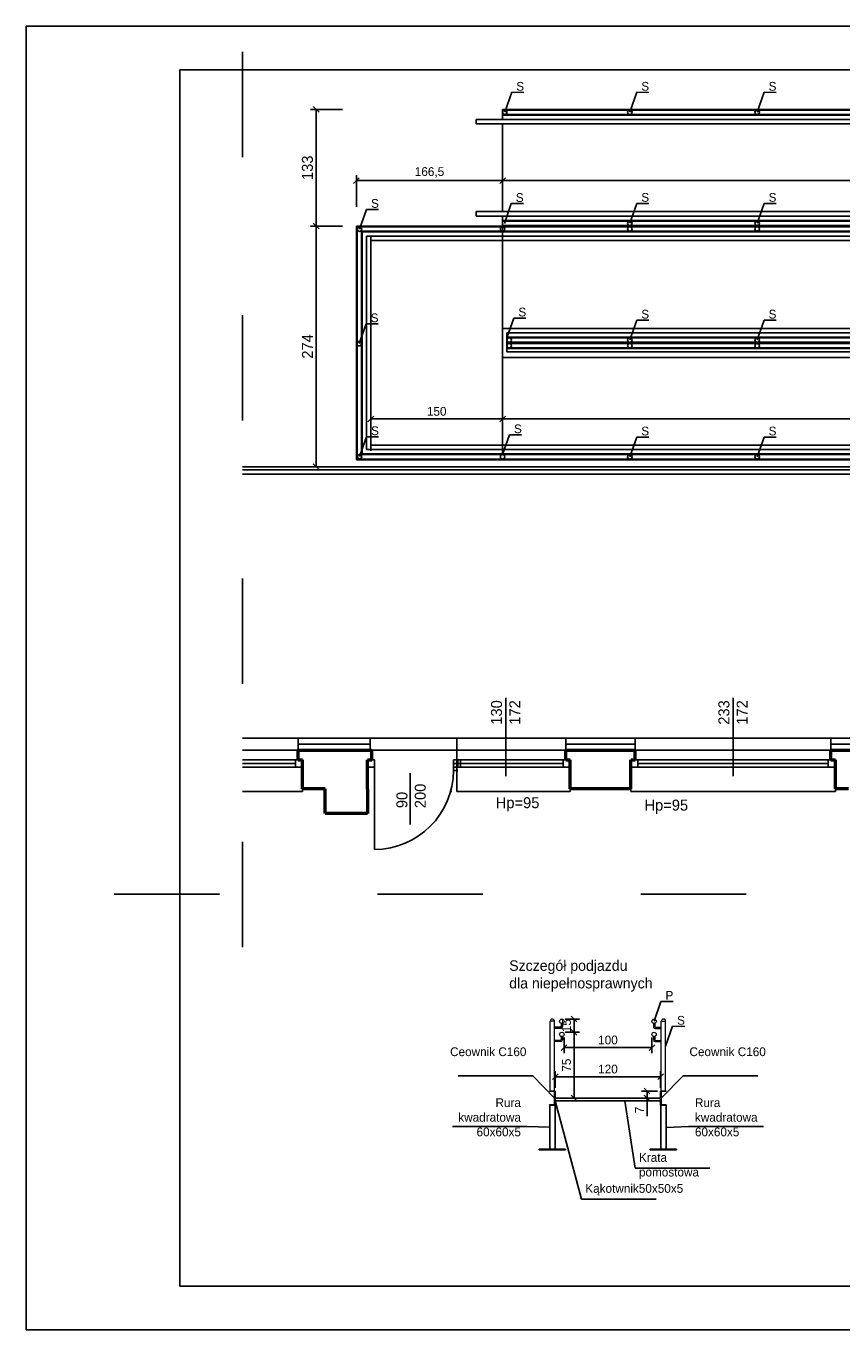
# Model space of a CAD drawing. Header units: centimetres. Extents: x 26734 to 37487, y -41160 to -26520.
# Tile 10 of 23: x 35332 to 36261, y -37880 to -36395. Entities that reach past the tile are written whole.
import ezdxf

# ---------------------------------------------------------------- set-up
doc = ezdxf.new("R2010")
doc.units = ezdxf.units.CM
doc.header["$PDMODE"] = 35
doc.header["$PDSIZE"] = 0.1
doc.linetypes.add('ACAD_ISO03W100', pattern=[30, 12, -18])
for name, color, linetype in [('A-KomentNotOdn-T', 3, 'Continuous'), ('Drzwi', 32, 'Continuous'), ('Okna', 40, 'Continuous'), ('Widokowa', 94, 'Continuous')]:
    doc.layers.add(name, color=color, linetype=linetype)
doc.layers.add('A07 - OKNA', color=5, linetype='Continuous', lineweight=20)
doc.layers.add('Przekrojowa', color=90, linetype='Continuous', lineweight=50)
doc.linetypes.add('BATTING', pattern='A,0.00254,-2.54,[134,ltypeshp.shx,S=2.54,R=0,X=-2.54,Y=0],-5.08,[134,ltypeshp.shx,S=2.54,R=180,X=2.54,Y=0],-2.54', length=10.16254)
doc.dimstyles.new('ISO-25', dxfattribs={"dimtxt": 12.5, "dimasz": 6.5, "dimexe": 6.25, "dimexo": 3.625, "dimgap": 3.625, "dimtad": 1, "dimtxsty": 'Standard', "dimblk": 'OBLIQUE', "dimcen": 2.5, "dimadec": 0, "dimazin": 0, "dimtfac": 1, "dimtmove": 0, "dimatfit": 3, "dimldrblk": 'OBLIQUE', "dimfxl": 30, "dimfxlon": 1, "dimarcsym": 0})

# ---------------------------------------------------------------- blocks, each defined once
blk = doc.blocks.new('_Oblique')
at = {"color": 0, "linetype": 'ByBlock', "lineweight": -2}
blk.add_line((-0.5, -0.5), (0.5, 0.5), dxfattribs=at)
blk = doc.blocks.new('*D2558')
at = {"color": 0, "lineweight": -2, "ltscale": 0.6}
for p, q in [((35874.8, -36560), (35874.8, -36577.4)), ((36753.8, -36560), (36753.8, -36577.4)), ((35874.8, -36571.1), (36753.8, -36571.1))]:
    blk.add_line(p, q, dxfattribs=at)
at = {"layer": 'DEFPOINTS', "color": 0}
for p in [(35874.8, -36556.4), (36753.8, -36556.4), (36753.8, -36571.1)]:
    blk.add_point(p, dxfattribs=at)
at = {"color": 0, "lineweight": -2, "xscale": 6.5, "yscale": 6.5, "zscale": 6.5, "rotation": 180}
blk.add_blockref('_Oblique', (35874.8, -36571.1), dxfattribs=at)
at = {"color": 0, "lineweight": -2, "xscale": 6.5, "yscale": 6.5, "zscale": 6.5}
blk.add_blockref('_Oblique', (36753.8, -36571.1), dxfattribs=at)
at = {"color": 0, "ltscale": 0.6, "insert": (36314.3, -36562.5), "char_height": 10, "attachment_point": 5}
blk.add_mtext('879', dxfattribs=at)
blk = doc.blocks.new('*D2560')
at = {"color": 0, "lineweight": -2, "ltscale": 0.6}
for p, q in [((35724.8, -36832.3), (35724.8, -36848.7)), ((35724.8, -36842.5), (35874.8, -36842.5)), ((35874.8, -36834.2), (35874.8, -36848.7))]:
    blk.add_line(p, q, dxfattribs=at)
at = {"layer": 'DEFPOINTS', "color": 0}
for p in [(35724.8, -36828.7), (35874.8, -36830.5), (35874.8, -36842.5)]:
    blk.add_point(p, dxfattribs=at)
at = {"color": 0, "lineweight": -2, "xscale": 6.5, "yscale": 6.5, "zscale": 6.5, "rotation": 180}
blk.add_blockref('_Oblique', (35724.8, -36842.5), dxfattribs=at)
at = {"color": 0, "lineweight": -2, "xscale": 6.5, "yscale": 6.5, "zscale": 6.5}
blk.add_blockref('_Oblique', (35874.8, -36842.5), dxfattribs=at)
at = {"color": 0, "ltscale": 0.6, "insert": (35799.8, -36833.9), "char_height": 10, "attachment_point": 5}
blk.add_mtext('150', dxfattribs=at)
blk = doc.blocks.new('*D2561')
at = {"color": 0, "lineweight": -2, "ltscale": 0.6}
for p, q in [((36753.8, -36812.5), (36753.8, -36848.7)), ((35874.8, -36834.2), (35874.8, -36848.7)), ((35874.8, -36842.5), (36753.8, -36842.5))]:
    blk.add_line(p, q, dxfattribs=at)
at = {"layer": 'DEFPOINTS', "color": 0}
for p in [(36753.8, -36767.7), (35874.8, -36830.5), (36753.8, -36842.5)]:
    blk.add_point(p, dxfattribs=at)
at = {"color": 0, "lineweight": -2, "xscale": 6.5, "yscale": 6.5, "zscale": 6.5, "rotation": 180}
blk.add_blockref('_Oblique', (35874.8, -36842.5), dxfattribs=at)
at = {"color": 0, "lineweight": -2, "xscale": 6.5, "yscale": 6.5, "zscale": 6.5}
blk.add_blockref('_Oblique', (36753.8, -36842.5), dxfattribs=at)
at = {"color": 0, "ltscale": 0.6, "insert": (36314.3, -36833.9), "char_height": 10, "attachment_point": 5}
blk.add_mtext('879', dxfattribs=at)
blk = doc.blocks.new('*D2571')
at = {"color": 0, "lineweight": -2, "ltscale": 0.6}
for p, q in [((35874.8, -36560), (35874.8, -36577.4)), ((35708.3, -36601.1), (35708.3, -36564.9)), ((35874.8, -36571.1), (35708.3, -36571.1))]:
    blk.add_line(p, q, dxfattribs=at)
at = {"layer": 'DEFPOINTS', "color": 0}
for p in [(35874.8, -36556.4), (35708.3, -36571.1), (35708.3, -36622.9)]:
    blk.add_point(p, dxfattribs=at)
at = {"color": 0, "lineweight": -2, "xscale": 6.5, "yscale": 6.5, "zscale": 6.5, "rotation": 180}
blk.add_blockref('_Oblique', (35708.3, -36571.1), dxfattribs=at)
at = {"color": 0, "lineweight": -2, "xscale": 6.5, "yscale": 6.5, "zscale": 6.5}
blk.add_blockref('_Oblique', (35874.8, -36571.1), dxfattribs=at)
at = {"color": 0, "ltscale": 0.6, "insert": (35791.6, -36561.7), "char_height": 10, "attachment_point": 5}
blk.add_mtext('166,5', dxfattribs=at)
blk = doc.blocks.new('*D2572')
at = {"color": 0, "lineweight": -2, "ltscale": 0.6}
for p, q in [((35946, -37526), (35962.6, -37526)), ((35956.3, -37541), (35956.3, -37526)), ((35946, -37541), (35962.6, -37541))]:
    blk.add_line(p, q, dxfattribs=at)
at = {"layer": 'DEFPOINTS', "color": 0}
for p in [(35942.4, -37526), (35956.3, -37526), (35942.4, -37541)]:
    blk.add_point(p, dxfattribs=at)
at = {"color": 0, "lineweight": -2, "xscale": 6.5, "yscale": 6.5, "zscale": 6.5}
for p, rotation in [((35956.3, -37526), 90), ((35956.3, -37541), 270)]:
    blk.add_blockref('_Oblique', p, dxfattribs=dict(at, rotation=rotation))
at = {"color": 0, "ltscale": 0.6, "insert": (35947.7, -37533.5), "char_height": 10, "attachment_point": 5, "rotation": 90}
blk.add_mtext('15', dxfattribs=at)
blk = doc.blocks.new('*D2573')
at = {"color": 0, "lineweight": -2, "ltscale": 0.6}
for p, q in [((35944.9, -37547.1), (35944.9, -37564.8)), ((36044.9, -37547.1), (36044.9, -37564.8)), ((35944.9, -37558.5), (36044.9, -37558.5))]:
    blk.add_line(p, q, dxfattribs=at)
at = {"layer": 'DEFPOINTS', "color": 0}
for p in [(35944.9, -37543.5), (36044.9, -37543.5), (36044.9, -37558.5)]:
    blk.add_point(p, dxfattribs=at)
at = {"color": 0, "lineweight": -2, "xscale": 6.5, "yscale": 6.5, "zscale": 6.5, "rotation": 180}
blk.add_blockref('_Oblique', (35944.9, -37558.5), dxfattribs=at)
at = {"color": 0, "lineweight": -2, "xscale": 6.5, "yscale": 6.5, "zscale": 6.5}
blk.add_blockref('_Oblique', (36044.9, -37558.5), dxfattribs=at)
at = {"color": 0, "ltscale": 0.6, "insert": (35994.9, -37549.9), "char_height": 10, "attachment_point": 5}
blk.add_mtext('100', dxfattribs=at)
blk = doc.blocks.new('*D2574')
at = {"color": 0, "lineweight": -2, "ltscale": 0.6}
for p, q in [((35946, -37541), (35962.6, -37541)), ((35956.3, -37541), (35956.3, -37616)), ((35941.2, -37616), (35962.6, -37616))]:
    blk.add_line(p, q, dxfattribs=at)
at = {"layer": 'DEFPOINTS', "color": 0}
for p in [(35942.4, -37541), (35937.6, -37616), (35956.3, -37616)]:
    blk.add_point(p, dxfattribs=at)
at = {"color": 0, "lineweight": -2, "xscale": 6.5, "yscale": 6.5, "zscale": 6.5}
for p, rotation in [((35956.3, -37541), 90), ((35956.3, -37616), 270)]:
    blk.add_blockref('_Oblique', p, dxfattribs=dict(at, rotation=rotation))
at = {"color": 0, "ltscale": 0.6, "insert": (35947.7, -37578.5), "char_height": 10, "attachment_point": 5, "rotation": 90}
blk.add_mtext('75', dxfattribs=at)
blk = doc.blocks.new('*D2575')
at = {"color": 0, "lineweight": -2, "ltscale": 0.6}
for p, q in [((36051.2, -37608), (36033.2, -37608)), ((36039.4, -37608), (36039.4, -37616)), ((36051.2, -37616), (36033.2, -37616)), ((36039.4, -37616), (36039.4, -37636.4))]:
    blk.add_line(p, q, dxfattribs=at)
at = {"layer": 'DEFPOINTS', "color": 0}
for p in [(36054.9, -37608), (36039.4, -37616), (36054.9, -37616)]:
    blk.add_point(p, dxfattribs=at)
at = {"color": 0, "lineweight": -2, "xscale": 6.5, "yscale": 6.5, "zscale": 6.5}
for p, rotation in [((36039.4, -37608), 90), ((36039.4, -37616), 270)]:
    blk.add_blockref('_Oblique', p, dxfattribs=dict(at, rotation=rotation))
at = {"color": 0, "ltscale": 0.6, "insert": (36030.8, -37629.5), "char_height": 10, "attachment_point": 5, "rotation": 90}
blk.add_mtext('7', dxfattribs=at)
blk = doc.blocks.new('*D2576')
at = {"color": 0, "lineweight": -2, "ltscale": 0.6}
for p, q in [((35934.9, -37604.4), (35934.9, -37585.4)), ((35934.9, -37591.6), (36054.9, -37591.6)), ((36054.9, -37604.4), (36054.9, -37585.4))]:
    blk.add_line(p, q, dxfattribs=at)
at = {"layer": 'DEFPOINTS', "color": 0}
for p in [(36054.9, -37591.6), (35934.9, -37608), (36054.9, -37608)]:
    blk.add_point(p, dxfattribs=at)
at = {"color": 0, "lineweight": -2, "xscale": 6.5, "yscale": 6.5, "zscale": 6.5, "rotation": 180}
blk.add_blockref('_Oblique', (35934.9, -37591.6), dxfattribs=at)
at = {"color": 0, "lineweight": -2, "xscale": 6.5, "yscale": 6.5, "zscale": 6.5}
blk.add_blockref('_Oblique', (36054.9, -37591.6), dxfattribs=at)
at = {"color": 0, "ltscale": 0.6, "insert": (35994.9, -37583), "char_height": 10, "attachment_point": 5}
blk.add_mtext('120', dxfattribs=at)
blk = doc.blocks.new('*D2637')
at = {"color": 0, "lineweight": -2, "ltscale": 0.6}
for p, q in [((35692.5, -36489.9), (35656.2, -36489.9)), ((35662.5, -36489.9), (35662.5, -36622.9)), ((35692.5, -36622.9), (35656.2, -36622.9))]:
    blk.add_line(p, q, dxfattribs=at)
at = {"layer": 'DEFPOINTS', "color": 0}
for p in [(35874.8, -36489.9), (35662.5, -36622.9), (35708.3, -36622.9)]:
    blk.add_point(p, dxfattribs=at)
at = {"color": 0, "lineweight": -2, "xscale": 6.5, "yscale": 6.5, "zscale": 6.5}
for p, rotation in [((35662.5, -36489.9), 90), ((35662.5, -36622.9), 270)]:
    blk.add_blockref('_Oblique', p, dxfattribs=dict(at, rotation=rotation))
at = {"color": 0, "ltscale": 0.6, "insert": (35652.6, -36556.4), "char_height": 12.5, "attachment_point": 5, "rotation": 90}
blk.add_mtext('133', dxfattribs=at)
blk = doc.blocks.new('*D2638')
at = {"color": 0, "lineweight": -2, "ltscale": 0.6}
for p, q in [((35692.5, -36622.9), (35656.2, -36622.9)), ((35662.5, -36622.9), (35662.5, -36896.9)), ((35692.5, -36896.9), (35656.2, -36896.9))]:
    blk.add_line(p, q, dxfattribs=at)
at = {"layer": 'DEFPOINTS', "color": 0}
for p in [(35708.3, -36622.9), (35662.5, -36896.9), (35709.8, -36896.9)]:
    blk.add_point(p, dxfattribs=at)
at = {"color": 0, "lineweight": -2, "xscale": 6.5, "yscale": 6.5, "zscale": 6.5}
for p, rotation in [((35662.5, -36622.9), 90), ((35662.5, -36896.9), 270)]:
    blk.add_blockref('_Oblique', p, dxfattribs=dict(at, rotation=rotation))
at = {"color": 0, "ltscale": 0.6, "insert": (35652.6, -36759.9), "char_height": 12.5, "attachment_point": 5, "rotation": 90}
blk.add_mtext('274', dxfattribs=at)

msp = doc.modelspace()

# ---------------------------------------------------------------- linework, layer by layer
at = {"linetype": 'ACAD_ISO03W100', "ltscale": 10}
for p, q in [((35578.458, -36424.229), (35578.458, -37482.398)), ((35432.285, -37383.92), (37272.218, -37383.92))]:
    msp.add_line(p, q, dxfattribs=at)
at = {"ltscale": 0.6}
for p, q in [((35874.812, -36489.917), (35874.812, -36501.417)), ((35874.812, -36489.917), (36920.312, -36489.917)), ((35874.812, -36490.667), (36919.562, -36490.667)), ((35874.812, -36495.667), (36914.562, -36495.667)), ((35874.812, -36496.417), (36913.812, -36496.417)), ((35844.812, -36501.417), (36908.812, -36501.417)), ((35844.812, -36506.417), (36903.812, -36506.417)), ((35874.812, -36506.417), (35874.812, -36606.417)), ((35844.812, -36606.417), (36753.812, -36606.417)), ((35844.812, -36611.417), (36748.812, -36611.417)), ((35874.812, -36611.417), (35874.812, -36622.917)), ((35874.812, -36616.417), (36748.812, -36616.417)), ((35874.812, -36617.167), (36748.812, -36617.167)), ((36748.812, -36622.917), (35708.312, -36622.917)), ((35708.312, -36622.917), (35708.312, -36888.917)), ((36748.812, -36623.667), (35709.062, -36623.667)), ((35709.062, -36623.667), (35709.062, -36888.167)), ((36748.812, -36628.667), (35714.062, -36628.667)), ((35714.062, -36628.667), (35714.062, -36883.167)), ((36748.812, -36629.417), (35714.812, -36629.417)), ((35714.812, -36629.417), (35714.812, -36882.417)), ((36748.812, -36634.417), (35719.812, -36634.417)), ((35719.812, -36634.417), (35719.812, -36877.417)), ((35874.812, -36622.167), (36748.812, -36622.167)), ((35874.812, -36622.917), (36748.812, -36622.917)), ((35874.812, -36622.917), (36748.812, -36622.917)), ((35874.812, -36623.667), (36748.812, -36623.667)), ((35874.812, -36628.667), (36748.812, -36628.667)), ((35874.812, -36629.417), (36748.812, -36629.417)), ((36753.812, -36639.417), (35724.812, -36639.417)), ((35724.812, -36639.417), (35724.812, -36872.417)), ((35844.812, -36639.417), (36753.812, -36639.417)), ((35874.812, -36739.417), (36903.812, -36739.417)), ((36783.812, -36739.417), (35874.812, -36739.417)), ((35874.812, -36739.417), (35874.812, -36772.417)), ((35874.812, -36749.417), (35874.812, -36755.917)), ((35879.812, -36744.417), (36908.812, -36744.417)), ((36783.812, -36744.417), (35879.812, -36744.417)), ((35879.812, -36744.417), (35879.812, -36765.917)), ((35879.812, -36749.417), (36913.812, -36749.417)), ((36753.812, -36749.417), (35879.812, -36749.417)), ((35879.812, -36750.167), (36914.562, -36750.167)), ((36753.812, -36750.167), (35879.812, -36750.167)), ((35874.812, -36755.917), (35874.812, -36762.417)), ((35879.812, -36755.167), (36919.562, -36755.167)), ((36753.812, -36755.167), (35879.812, -36755.167)), ((35879.812, -36755.917), (36920.312, -36755.917)), ((36753.812, -36755.917), (35879.812, -36755.917)), ((36753.812, -36755.917), (35879.812, -36755.917)), ((36919.562, -36756.667), (35879.812, -36756.667)), ((36914.562, -36761.667), (35879.812, -36761.667)), ((36913.812, -36762.417), (35879.812, -36762.417)), ((36908.812, -36765.917), (35879.812, -36765.917)), ((36903.812, -36772.417), (35874.812, -36772.417)), ((36753.812, -36872.417), (35724.812, -36872.417)), ((35844.812, -36872.417), (36753.812, -36872.417)), ((36748.812, -36883.167), (35714.062, -36883.167)), ((36748.812, -36882.417), (35714.812, -36882.417)), ((36748.812, -36877.417), (35719.812, -36877.417)), ((35844.812, -36877.417), (36748.812, -36877.417)), ((35874.812, -36882.417), (36748.812, -36882.417)), ((35874.812, -36883.167), (36748.812, -36883.167)), ((36748.812, -36888.917), (35708.312, -36888.917)), ((36748.812, -36888.917), (35708.312, -36888.917)), ((36748.812, -36888.167), (35709.062, -36888.167)), ((36748.812, -36900.417), (35719.812, -36900.417)), ((35874.812, -36888.167), (36748.812, -36888.167)), ((35874.812, -36888.917), (36748.812, -36888.917)), ((35874.812, -36888.917), (36748.812, -36888.917)), ((36753.812, -36905.417), (35724.812, -36905.417)), ((35844.812, -36905.417), (36753.812, -36905.417))]:
    msp.add_line(p, q, dxfattribs=at)
for centre in [(35877.373, -36493.076), (36019.812, -36493.076), (36164.812, -36493.076), (36019.812, -36619.576), (36164.812, -36619.576), (35711.976, -36626.461), (35874.812, -36626.167), (36019.812, -36626.076), (36164.812, -36626.076), (35882.35, -36752.667), (36019.812, -36752.576), (36164.812, -36752.576), (35711.579, -36756.756), (35882.35, -36759.167), (36019.812, -36759.076), (36164.812, -36759.076), (35711.976, -36885.373), (35874.812, -36885.667), (36019.812, -36885.667), (36164.812, -36885.667)]:
    msp.add_circle(centre, 2.5, dxfattribs=at)
at = {"layer": 'A-KomentNotOdn-T', "ltscale": 0.6}
for p, q in [((35877.373, -36493.076), (35885.24, -36470.494)), ((35885.24, -36470.494), (35899.061, -36470.529)), ((36019.812, -36493.076), (36027.678, -36470.494)), ((36027.678, -36470.494), (36041.499, -36470.529)), ((36164.812, -36493.076), (36172.678, -36470.494)), ((36172.678, -36470.494), (36186.499, -36470.529)), ((35711.976, -36626.461), (35719.843, -36603.878)), ((35719.843, -36603.878), (35733.664, -36603.914)), ((35876.889, -36619.78), (35884.755, -36597.197)), ((35884.755, -36597.197), (35898.576, -36597.233)), ((36019.812, -36619.576), (36027.678, -36596.994)), ((36027.678, -36596.994), (36041.499, -36597.029)), ((36164.812, -36619.576), (36172.678, -36596.994)), ((36172.678, -36596.994), (36186.499, -36597.029)), ((35711.579, -36756.756), (35719.445, -36734.173)), ((35719.445, -36734.173), (35733.266, -36734.209)), ((35879.812, -36750.167), (35887.678, -36727.584)), ((35887.678, -36727.584), (35901.499, -36727.62)), ((36019.812, -36752.576), (36027.678, -36729.994)), ((36027.678, -36729.994), (36041.499, -36730.029)), ((36164.812, -36752.576), (36172.678, -36729.994)), ((36172.678, -36729.994), (36186.499, -36730.029)), ((35711.976, -36885.373), (35719.843, -36862.79)), ((35719.843, -36862.79), (35733.664, -36862.826)), ((35874.812, -36883.167), (35882.678, -36860.584)), ((35882.678, -36860.584), (35896.499, -36860.62)), ((36019.812, -36885.667), (36027.678, -36863.084)), ((36027.678, -36863.084), (36041.499, -36863.12)), ((36164.812, -36885.667), (36172.678, -36863.084)), ((36172.678, -36863.084), (36186.499, -36863.12)), ((36047.366, -37528.492), (36055.233, -37505.909)), ((36055.233, -37505.909), (36069.054, -37505.945)), ((36060.616, -37556.839), (36068.483, -37534.257)), ((36068.483, -37534.257), (36082.304, -37534.292)), ((35909.25, -37590.529), (35824.109, -37590.529)), ((35934.116, -37615.999), (35909.25, -37590.529)), ((36055.616, -37615.999), (36080.482, -37590.529)), ((36080.482, -37590.529), (36165.624, -37590.529)), ((35934.866, -37618.999), (35964.662, -37731.162)), ((36013.986, -37618.982), (36025.77, -37695.882)), ((35903, -37648.529), (35817.859, -37648.529)), ((35928.616, -37648.999), (35903, -37648.529)), ((36061.866, -37649.432), (36086.732, -37648.529)), ((36086.732, -37648.529), (36171.874, -37648.529)), ((36025.77, -37695.882), (36110.911, -37695.882)), ((35964.662, -37731.162), (36049.804, -37731.162))]:
    msp.add_line(p, q, dxfattribs=at)
at = {"layer": 'A07 - OKNA', "color": 1}
for p, q in [((35929.116, -37607.982), (35929.116, -37528.492)), ((35934.116, -37528.492), (35929.116, -37528.492)), ((35934.116, -37607.982), (35934.116, -37528.492)), ((35940.616, -37535.242), (35934.116, -37535.242)), ((35941.116, -37536.742), (35934.116, -37536.742)), ((35941.616, -37530.877), (35941.616, -37534.242)), ((35943.116, -37530.877), (35943.116, -37534.742)), ((36046.616, -37530.877), (36046.616, -37534.742)), ((36048.116, -37530.877), (36048.116, -37534.242)), ((36048.616, -37536.742), (36055.616, -37536.742)), ((36049.116, -37535.242), (36055.616, -37535.242)), ((36055.616, -37607.982), (36055.616, -37528.492)), ((36055.616, -37528.492), (36060.616, -37528.492)), ((36060.616, -37607.982), (36060.616, -37528.492)), ((35940.616, -37550.232), (35934.116, -37550.232)), ((35941.116, -37551.732), (35934.116, -37551.732)), ((35941.616, -37545.867), (35941.616, -37549.232)), ((35943.116, -37545.867), (35943.116, -37549.732)), ((36046.616, -37545.867), (36046.616, -37549.732)), ((36048.116, -37545.867), (36048.116, -37549.232)), ((36048.616, -37551.732), (36055.616, -37551.732)), ((36049.116, -37550.232), (36055.616, -37550.232))]:
    msp.add_line(p, q, dxfattribs=at)
for centre in [(35942.366, -37528.492), (36047.366, -37528.492), (35942.366, -37543.482), (36047.366, -37543.482)]:
    msp.add_circle(centre, 2.5, dxfattribs=at)
for centre, radius, start, end in [((35931.616, -37528.492), 2.5, 0, 180), ((35940.616, -37534.242), 1, 270, 0), ((35941.116, -37534.742), 2, 270, 0), ((36048.616, -37534.742), 2, 180, 270), ((36049.116, -37534.242), 1, 180, 270), ((36058.116, -37528.492), 2.5, 0, 180), ((35940.616, -37549.232), 1, 270, 0), ((35941.116, -37549.732), 2, 270, 0), ((36048.616, -37549.732), 2, 180, 270), ((36049.116, -37549.232), 1, 180, 270)]:
    msp.add_arc(centre, radius, start, end, dxfattribs=at)
at = {"layer": 'Drzwi'}
for p, q in [((35878.39, -37249.347), (35878.39, -37160.274)), ((36137.39, -37249.347), (36137.39, -37160.274)), ((35720.89, -37238.917), (35724.89, -37238.917)), ((35723.89, -37230.917), (35728.89, -37230.917)), ((35728.89, -37230.917), (35728.89, -37242.917)), ((35728.89, -37242.917), (35728.89, -37332.917)), ((35818.89, -37230.917), (35818.89, -37238.917)), ((35818.89, -37230.917), (35818.89, -37242.917)), ((35818.89, -37238.917), (35822.89, -37238.917)), ((35822.89, -37238.917), (35818.89, -37238.917)), ((35823.89, -37242.917), (35818.89, -37242.917)), ((35822.89, -37230.917), (35822.89, -37238.917)), ((35823.89, -37230.917), (35823.89, -37238.917)), ((35769.638, -37304.488), (35769.638, -37245.799))]:
    msp.add_line(p, q, dxfattribs=at)
msp.add_arc((35728.639, -37242.666), 90.251, 270.159237, 359.840763, dxfattribs=at)
at = {"layer": 'Okna'}
for p, q in [((35578.458, -37230.917), (35646.89, -37230.917)), ((35578.458, -37234.917), (35638.89, -37234.917)), ((35578.458, -37238.917), (35646.89, -37238.917)), ((35638.89, -37238.917), (35638.89, -37230.917)), ((35646.89, -37238.917), (35638.89, -37238.917)), ((35720.89, -37238.917), (35720.89, -37230.917)), ((35728.89, -37238.917), (35720.89, -37238.917)), ((35818.89, -37230.917), (35951.89, -37230.917)), ((35818.89, -37234.917), (35943.89, -37234.917)), ((35818.89, -37238.917), (35951.89, -37238.917)), ((35826.89, -37238.917), (35826.89, -37230.917)), ((35943.89, -37238.917), (35943.89, -37230.917)), ((35951.89, -37238.917), (35943.89, -37238.917)), ((36020.89, -37238.917), (36253.89, -37238.917)), ((36021.89, -37230.917), (36253.89, -37230.917)), ((36028.89, -37238.917), (36028.89, -37230.917)), ((36028.89, -37234.917), (36245.89, -37234.917)), ((36245.89, -37238.917), (36245.89, -37230.917)), ((36253.89, -37238.917), (36245.89, -37238.917))]:
    msp.add_line(p, q, dxfattribs=at)
at = {"layer": 'Przekrojowa'}
for p, q in [((35641.89, -37219.917), (35725.89, -37219.917)), ((35641.89, -37230.917), (35641.89, -37219.917)), ((35725.89, -37230.917), (35725.89, -37219.917)), ((35946.89, -37219.917), (36025.89, -37219.917)), ((35946.89, -37230.917), (35946.89, -37219.917)), ((36025.89, -37230.917), (36025.89, -37219.917)), ((36248.89, -37230.917), (36248.89, -37219.917)), ((36248.89, -37219.917), (36326.89, -37219.917)), ((35641.89, -37230.917), (35646.89, -37230.917)), ((35646.89, -37263.917), (35646.89, -37230.917)), ((35646.89, -37263.917), (35646.89, -37238.917)), ((35720.89, -37238.917), (35720.89, -37230.917)), ((35720.89, -37230.917), (35725.89, -37230.917)), ((35720.89, -37263.917), (35720.89, -37238.917)), ((35946.89, -37230.917), (35951.89, -37230.917)), ((35951.89, -37263.917), (35951.89, -37230.917)), ((35951.89, -37263.917), (35951.89, -37238.917)), ((36020.89, -37238.917), (36020.89, -37230.917)), ((36020.89, -37230.917), (36025.89, -37230.917)), ((36020.89, -37263.917), (36020.89, -37238.917)), ((36248.89, -37230.917), (36253.89, -37230.917)), ((36253.89, -37263.917), (36253.89, -37230.917)), ((36253.89, -37263.917), (36253.89, -37238.917)), ((35672.89, -37263.917), (35646.89, -37263.917)), ((35672.89, -37291.917), (35672.89, -37263.917)), ((35720.89, -37263.917), (35720.89, -37291.917)), ((36020.89, -37263.917), (35951.89, -37263.917)), ((36268.89, -37263.917), (36253.89, -37263.917)), ((35720.89, -37291.917), (35672.89, -37291.917))]:
    msp.add_line(p, q, dxfattribs=at)
at = {"layer": 'Widokowa'}
for p, q in [((37432.084, -36395.042), (35332.084, -36395.042)), ((35332.084, -37880.042), (35332.084, -36395.042)), ((35844.812, -36501.417), (35844.812, -36506.417)), ((35844.812, -36606.417), (35844.812, -36611.417)), ((35714.812, -36814.785), (35714.812, -36629.417)), ((35724.812, -36734.667), (35724.812, -36634.667)), ((35874.812, -36872.417), (35874.812, -36623.667)), ((35874.812, -36814.785), (35874.812, -36623.667)), ((35874.812, -36734.667), (35874.812, -36634.667)), ((35724.812, -36878.667), (35724.812, -36778.667)), ((35874.812, -36882.417), (35874.812, -36778.667)), ((36284.89, -36896.917), (35578.458, -36896.917)), ((35578.458, -36900.417), (36281.89, -36900.417)), ((35578.458, -36905.417), (36276.89, -36905.417)), ((35578.458, -37205.917), (37146.644, -37205.917)), ((35578.458, -37219.917), (35641.89, -37219.917)), ((35723.89, -37219.917), (35725.89, -37219.917)), ((35725.89, -37219.917), (35946.89, -37219.917)), ((36025.89, -37219.917), (36248.89, -37219.917)), ((35822.89, -37238.917), (35822.89, -37266.917)), ((35578.458, -37266.917), (35646.89, -37266.917)), ((35646.89, -37266.917), (35646.89, -37263.917)), ((35720.89, -37266.917), (35720.89, -37263.917)), ((35815.571, -37266.917), (35816.89, -37266.917)), ((35822.89, -37266.917), (35951.89, -37266.917)), ((35951.89, -37266.917), (35951.89, -37263.917)), ((36020.89, -37266.917), (36020.89, -37263.917)), ((36020.89, -37266.917), (36253.89, -37266.917)), ((36253.89, -37266.917), (36253.89, -37263.917)), ((35928.366, -37607.999), (35934.866, -37607.999)), ((35934.866, -37607.999), (35928.366, -37607.999)), ((35928.657, -37608.289), (35933.767, -37608.673)), ((35929.116, -37607.982), (35934.116, -37607.982)), ((35934.116, -37609.057), (35934.116, -37622.94)), ((35934.866, -37607.999), (35934.866, -37623.999)), ((36054.866, -37607.999), (36054.866, -37623.999)), ((36061.366, -37607.999), (36054.866, -37607.999)), ((36054.866, -37607.999), (36054.866, -37623.999)), ((36054.866, -37607.999), (36061.366, -37607.999)), ((36055.616, -37609.057), (36055.616, -37622.94)), ((36061.075, -37608.289), (36055.966, -37608.673)), ((35934.866, -37623.999), (35928.366, -37623.999)), ((35928.616, -37623.999), (35928.616, -37673.999)), ((35928.657, -37623.708), (35933.767, -37623.324)), ((35934.616, -37623.999), (35934.616, -37673.999)), ((35934.866, -37615.999), (36054.866, -37615.999)), ((35934.866, -37623.999), (35934.866, -37618.999)), ((35934.866, -37618.999), (35939.866, -37618.999)), ((35934.866, -37618.999), (36054.866, -37618.999)), ((36054.866, -37623.999), (36061.366, -37623.999)), ((36055.116, -37623.999), (36055.116, -37673.999)), ((36061.075, -37623.708), (36055.966, -37623.324)), ((36061.116, -37623.999), (36061.116, -37673.999)), ((35916.616, -37673.999), (35946.616, -37673.999)), ((35916.616, -37673.999), (35916.616, -37674.999)), ((35946.616, -37673.999), (35946.616, -37674.999)), ((36043.116, -37673.999), (36073.116, -37673.999)), ((36043.116, -37673.999), (36043.116, -37674.999)), ((36073.116, -37673.999), (36073.116, -37674.999)), ((35916.616, -37674.999), (35946.616, -37674.999)), ((36043.116, -37674.999), (36073.116, -37674.999)), ((35332.084, -37880.042), (37432.084, -37880.042))]:
    msp.add_line(p, q, dxfattribs=at)
at = {"layer": 'Widokowa', "color": 7}
for p, q in [((37382.084, -36445.042), (35507.084, -36445.042)), ((35507.084, -37830.042), (35507.084, -36445.042)), ((37382.084, -37830.042), (35507.084, -37830.042))]:
    msp.add_line(p, q, dxfattribs=at)
at = {"layer": 'Widokowa', "ltscale": 0.5}
for p, q in [((35641.89, -37219.917), (35641.89, -37205.917)), ((35723.89, -37219.917), (35723.89, -37205.917)), ((35822.89, -37219.917), (35822.89, -37205.917)), ((35946.89, -37219.917), (35946.89, -37205.917)), ((36025.89, -37219.917), (36025.89, -37205.917)), ((36248.89, -37219.917), (36248.89, -37205.917)), ((35822.89, -37230.917), (35822.89, -37216.917))]:
    msp.add_line(p, q, dxfattribs=at)
at = {"layer": 'Widokowa', "linetype": 'BATTING', "ltscale": 0.5}
for p, q in [((35723.89, -37212.917), (35641.89, -37212.917)), ((35946.89, -37212.917), (36025.89, -37212.917)), ((36248.89, -37212.917), (36326.89, -37212.917))]:
    msp.add_line(p, q, dxfattribs=at)
at = {"layer": 'Widokowa'}
for centre, radius, start, end in [((35928.719, -37607.936), 0.358, 190.048324, 260.048324), ((35933.767, -37609.024), 0.351, 354.591689, 90.010966), ((36055.966, -37609.024), 0.351, 89.989034, 185.408311), ((36061.013, -37607.936), 0.358, 279.951676, 349.951676), ((35928.719, -37624.061), 0.358, 99.951676, 169.951676), ((35933.767, -37622.973), 0.351, 269.989034, 5.408311), ((36055.966, -37622.973), 0.351, 174.591689, 270.010966), ((36061.013, -37624.061), 0.358, 10.048324, 80.048324)]:
    msp.add_arc(centre, radius, start, end, dxfattribs=at)

# ---------------------------------------------------------------- texts
at = {"layer": 'A-KomentNotOdn-T', "ltscale": 0.6}
for s, insert, char_height, width, attachment_point in [('{\\F.shx;S}', (35890.414, -36458.66), 10, 84.48432, 1), ('{\\F.shx;S}', (36032.853, -36458.66), 10, 84.48432, 1), ('{\\F.shx;S}', (36177.853, -36458.66), 10, 84.48432, 1), ('{\\F.shx;S}', (35889.93, -36585.363), 10, 84.48432, 1), ('{\\F.shx;S}', (36032.853, -36585.16), 10, 84.48432, 1), ('{\\F.shx;S}', (36177.853, -36585.16), 10, 84.48432, 1), ('{\\F.shx;S}', (35725.017, -36592.044), 10, 84.48432, 1), ('{\\F.shx;S}', (35724.62, -36722.339), 10, 84.48432, 1), ('{\\F.shx;S}', (35892.853, -36715.75), 10, 84.48432, 1), ('{\\F.shx;S}', (36032.853, -36718.16), 10, 84.48432, 1), ('{\\F.shx;S}', (36177.853, -36718.16), 10, 84.48432, 1), ('{\\F.shx;S}', (35725.017, -36850.956), 10, 84.48432, 1), ('{\\F.shx;S}', (35887.853, -36848.75), 10, 84.48432, 1), ('{\\F.shx;S}', (36032.853, -36851.25), 10, 84.48432, 1), ('{\\F.shx;S}', (36177.853, -36851.25), 10, 84.48432, 1), ('Szczegół podjazdu \\Pdla niepełnosprawnych', (35882.415, -37459.083), 12, 885.90651, 1), ('{\\F.shx;P}', (36060.407, -37494.075), 10, 84.48432, 1), ('{\\F.shx;S}', (36073.657, -37522.423), 10, 84.48432, 1), ('Ceownik C160', (35902.012, -37558.195), 10, 84.48432, 3), ('Ceownik C160', (36087.721, -37558.195), 10, 84.48432, 1), ('Rura kwadratowa 60x60x5', (35895.762, -37616.195), 10, 84.48432, 3), ('Rura kwadratowa 60x60x5', (36093.971, -37616.195), 10, 84.48432, 1), ('Krata pomostowa', (36030.218, -37678.606), 10, 84.48432, 1), ('Kąkotwnik50x50x5', (35969.11, -37713.886), 10, 84.48432, 1)]:
    msp.add_mtext(s, dxfattribs=dict(at, insert=insert, char_height=char_height, width=width, attachment_point=attachment_point))
at = {"layer": 'Drzwi', "char_height": 12.5, "width": 60.07688, "attachment_point": 1, "rotation": 90}
for s, insert in [('130\\P172', (35861.69, -37190.745)), ('233\\P172', (36120.69, -37190.745)), ('90\\P200', (35753.939, -37285.794))]:
    msp.add_mtext(s, dxfattribs=dict(at, insert=insert))
at = {"layer": 'Widokowa', "char_height": 12.5, "width": 40.64701, "attachment_point": 1}
for insert in [(35867.078, -37273.311), (36036.476, -37276.057)]:
    msp.add_mtext('Hp=95', dxfattribs=dict(at, insert=insert))

# ---------------------------------------------------------------- dimensions: what is measured, and where the dimension line sits
at = {"ltscale": 0.6}
for base, p1, p2, picture, middle in [((35662.486, -36622.917), (35874.812, -36489.917), (35708.312, -36622.917), '*D2637', (35652.611, -36556.417)), ((35662.486, -36896.917), (35708.312, -36622.917), (35709.758, -36896.917), '*D2638', (35652.611, -36759.917))]:
    dim = msp.add_linear_dim(base=base, p1=p1, p2=p2, angle=90, dimstyle='ISO-25', dxfattribs=at)
    dim.commit()
    dim.dimension.update_dxf_attribs({"geometry": picture, "text_midpoint": middle})
for base, p1, p2, picture, middle in [((35708.312, -36571.143), (35874.812, -36556.417), (35708.312, -36622.917), '*D2571', (35791.562, -36561.668)), ((36753.812, -36571.143), (35874.812, -36556.417), (36753.812, -36556.417), '*D2558', (36314.312, -36562.518)), ((36753.812, -36842.493), (35874.812, -36830.542), (36753.812, -36767.667), '*D2561', (36314.312, -36833.868)), ((35874.812, -36842.493), (35724.812, -36828.667), (35874.812, -36830.542), '*D2560', (35799.812, -36833.868)), ((36044.866, -37558.515), (35944.866, -37543.482), (36044.866, -37543.482), '*D2573', (35994.866, -37549.89)), ((36054.866, -37591.637), (35934.866, -37607.999), (36054.866, -37607.999), '*D2576', (35994.866, -37583.012))]:
    dim = msp.add_linear_dim(base=base, p1=p1, p2=p2, dimstyle='ISO-25', override={"dimtxt": 10}, dxfattribs=at)
    dim.commit()
    dim.dimension.update_dxf_attribs({"geometry": picture, "text_midpoint": middle})
dim = msp.add_linear_dim(base=(35956.32, -37525.992), p1=(35942.366, -37540.982), p2=(35942.366, -37525.992), angle=90, dimstyle='ISO-25', override={"dimtxt": 10, "dimdec": 0}, dxfattribs=at)
dim.commit()
dim.dimension.update_dxf_attribs({"geometry": '*D2572', "text_midpoint": (35956.32, -37533.487), "dimtype": 160})
dim = msp.add_linear_dim(base=(35956.32, -37615.999), p1=(35942.366, -37540.982), p2=(35937.616, -37615.999), angle=90, dimstyle='ISO-25', override={"dimtxt": 10, "dimdec": 0}, dxfattribs=at)
dim.commit()
dim.dimension.update_dxf_attribs({"geometry": '*D2574', "text_midpoint": (35947.695, -37578.49)})
dim = msp.add_linear_dim(base=(36039.414, -37615.999), p1=(36054.866, -37607.999), p2=(36054.866, -37615.999), angle=90, text='7', dimstyle='ISO-25', override={"dimtxt": 10}, dxfattribs=at)
dim.commit()
dim.dimension.update_dxf_attribs({"geometry": '*D2575', "text_midpoint": (36030.789, -37629.474)})

doc.saveas('drawing.dxf')
